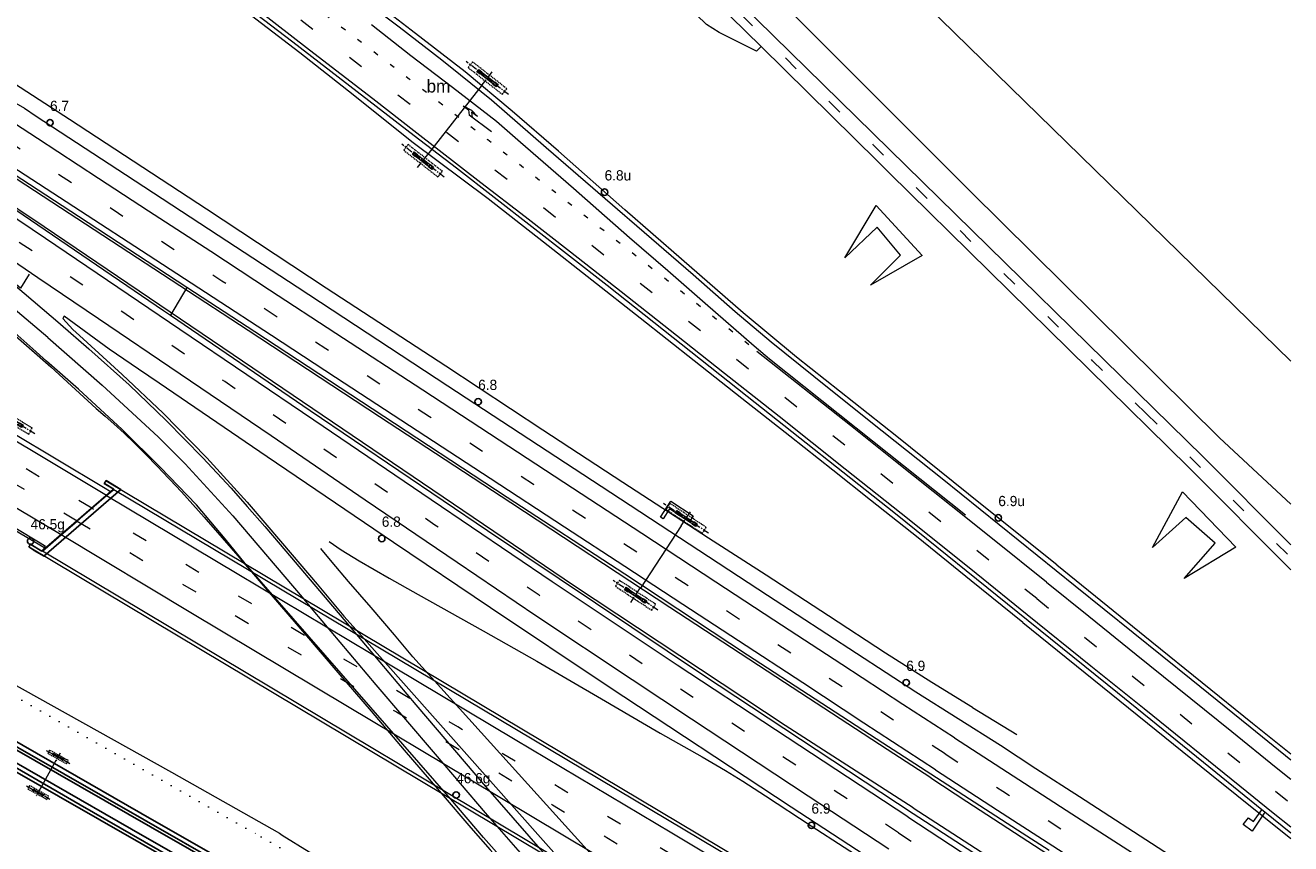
# Model space of a CAD drawing. Header units: metres. Extents: x 83575 to 86200, y 450600 to 453750.
# Tile 88 of 94: x 85953 to 86200, y 452801 to 452961. Entities that reach past the tile are written whole.
import ezdxf
from ezdxf.enums import TextEntityAlignment as Align

# ---------------------------------------------------------------- set-up
doc = ezdxf.new("R2010")
doc.units = ezdxf.units.M
for name, pattern in [('13strp', [4, 1, -3]), ('39strp', [12, 3, -9]), ('bhgrns', [2, 0, -2]), ('CENTER', [2, 1.25, -0.25, 0.25, -0.25]), ('DASHED2', [0.375, 0.25, -0.125])]:
    doc.linetypes.add(name, pattern=pattern)
for name, color, linetype, lineweight in [('bw-bs-portaal', 253, 'Continuous', 18), ('bw-bs-uithouder spoor', 253, 'Continuous', 18), ('gr-bs-geleiderail', 253, 'geleiderail', 18), ('gw-bs-grondwerklijn', 253, 'Continuous', 18), ('kd-bs-bhgrns', 253, 'bhgrns', 18), ('kw-bs-viaduct', 253, 'Continuous', 18), ('mk-bs-13streep 0.45', 253, '13strp', 18), ('mk-bs-39streep 0.15', 253, '39strp', 18), ('mk-bs-pijlre750', 253, 'Continuous', 18), ('mk-bs-streep 0.15', 253, 'Continuous', 18), ('mk-bs-vlakmark', 253, 'Continuous', 18), ('og-bs-bebouwing', 253, 'Continuous', 18), ('og-bs-maaiveld', 253, 'Continuous', 18), ('og-bs-spoor NS', 253, 'Continuous', 25), ('og-bs-terreinafscheiding', 253, 'Continuous', 18), ('vh-bs-randverharding', 253, 'Continuous', 18), ('wb-bs-taludbesch', 253, 'Continuous', 18), ('wm-bs-hectometerbord text', 253, 'Continuous', 18)]:
    doc.layers.add(name, color=color, linetype=linetype, lineweight=lineweight)
doc.styles.add('rtw_iso', font='iso-rtw.shx')
doc.linetypes.add('geleiderail', pattern='A,2,-1,[175,RTW.shx,S=0.5,R=0,X=0,Y=0],-1', length=4)

# ---------------------------------------------------------------- blocks, each defined once
blk = doc.blocks.new('poer SB40-flat-35')
h = blk.add_hatch()
h.set_pattern_fill('ACET-2D-ANSI31', color=252, scale=0.5, angle=150.8804, style=0)
h.set_pattern_definition([(195.8803819, (-85955.1722, -452811.06), (0.434387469, -1.526913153), [])])
h.paths.add_polyline_path([(0.95, -0.53), (-0.95, 0.53), (-1.04, 0.38), (0.87, -0.68)])
at = {"layer": 'bw-bs-uithouder spoor', "linetype": 'CENTER'}
for points in [[(-2.34, 1.2), (2.25, -1.35)], [(0.37, 0.67), (-0.46, -0.82)]]:
    blk.add_lwpolyline(points, dxfattribs=at)
at = {"layer": 'bw-bs-uithouder spoor', "linetype": 'DASHED2'}
blk.add_lwpolyline([(1.98, -0.8), (-1.73, 1.26), (-2.07, 0.65), (1.64, -1.42)], close=True, dxfattribs=at)
at = {"layer": 'bw-bs-uithouder spoor', "linetype": 'CENTER'}
for points in [[(-0.67, 0.44), (-0.81, 0.18), (-1.16, 0.38), (-1.02, 0.64), (-0.67, 0.44)], [(1.08, -0.53), (0.93, -0.79), (0.58, -0.6), (0.73, -0.33), (1.08, -0.53)]]:
    blk.add_lwpolyline(points, close=True, dxfattribs=at)
at = {"layer": 'bw-bs-uithouder spoor', "linetype": 'Continuous'}
blk.add_lwpolyline([(-0.95, 0.53), (-1.04, 0.38), (0.87, -0.68), (0.95, -0.53)], close=True, dxfattribs=at)
blk = doc.blocks.new('poer SB40-flat-36')
h = blk.add_hatch()
h.set_pattern_fill('ACET-2D-ANSI31', color=252, scale=0.5, angle=150.8804, style=0)
h.set_pattern_definition([(195.8803819, (-85959.052, -452818.0249), (0.434387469, -1.526913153), [])])
h.paths.add_polyline_path([(0.95, -0.53), (-0.95, 0.53), (-1.04, 0.38), (0.87, -0.68)])
at = {"layer": 'bw-bs-uithouder spoor', "linetype": 'CENTER'}
for points in [[(-2.34, 1.2), (2.25, -1.35)], [(0.37, 0.67), (-0.46, -0.82)]]:
    blk.add_lwpolyline(points, dxfattribs=at)
at = {"layer": 'bw-bs-uithouder spoor', "linetype": 'DASHED2'}
blk.add_lwpolyline([(1.98, -0.8), (-1.73, 1.26), (-2.07, 0.65), (1.64, -1.42)], close=True, dxfattribs=at)
at = {"layer": 'bw-bs-uithouder spoor', "linetype": 'CENTER'}
for points in [[(-0.67, 0.44), (-0.81, 0.18), (-1.16, 0.38), (-1.02, 0.64), (-0.67, 0.44)], [(1.08, -0.53), (0.93, -0.79), (0.58, -0.6), (0.73, -0.33), (1.08, -0.53)]]:
    blk.add_lwpolyline(points, close=True, dxfattribs=at)
at = {"layer": 'bw-bs-uithouder spoor', "linetype": 'Continuous'}
blk.add_lwpolyline([(-0.95, 0.53), (-1.04, 0.38), (0.87, -0.68), (0.95, -0.53)], close=True, dxfattribs=at)
blk = doc.blocks.new('poer SB40-flat-45')
h = blk.add_hatch()
h.set_pattern_fill('ACET-2D-ANSI31', color=252, angle=329.2742, style=0)
h.set_pattern_definition([(14.274216, (-85949.8796, -452883.6266), (-0.782837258, 3.076977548), [])])
h.paths.add_polyline_path([(-1.88, 1.11), (1.88, -1.11), (2.05, -0.81), (-1.7, 1.42)])
at = {"layer": 'bw-bs-portaal', "linetype": 'CENTER'}
for points in [[(4.6, -2.53), (-4.42, 2.83)], [(-0.78, -1.31), (0.96, 1.61)]]:
    blk.add_lwpolyline(points, dxfattribs=at)
at = {"layer": 'bw-bs-portaal', "linetype": 'DASHED2'}
blk.add_lwpolyline([(-3.92, 1.72), (3.39, -2.62), (4.1, -1.42), (-3.21, 2.92)], close=True, dxfattribs=at)
at = {"layer": 'bw-bs-portaal', "linetype": 'CENTER'}
for points in [[(-2.13, 1.12), (-1.82, 1.63), (-1.13, 1.23), (-1.44, 0.71), (-2.13, 1.12)], [(1.31, -0.92), (1.62, -0.41), (2.31, -0.82), (2, -1.33), (1.31, -0.92)]]:
    blk.add_lwpolyline(points, close=True, dxfattribs=at)
at = {"layer": 'bw-bs-portaal', "linetype": 'Continuous'}
blk.add_lwpolyline([(1.88, -1.11), (2.05, -0.81), (-1.7, 1.42), (-1.88, 1.11)], close=True, dxfattribs=at)
blk = doc.blocks.new('poer SB40-flat-47')
h = blk.add_hatch()
h.set_pattern_fill('ACET-2D-ANSI31', color=252, angle=322.0271, style=0)
h.set_pattern_definition([(7.02710514, (-86030.2483, -452934.311), (-0.388425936, 3.15115063), [])])
h.paths.add_polyline_path([(-1.72, 1.34), (1.72, -1.34), (1.94, -1.07), (-1.5, 1.62)])
at = {"layer": 'bw-bs-portaal', "linetype": 'CENTER'}
for points in [[(4.25, -3.09), (-4.03, 3.37)], [(-0.94, -1.2), (1.15, 1.48)]]:
    blk.add_lwpolyline(points, dxfattribs=at)
at = {"layer": 'bw-bs-portaal', "linetype": 'DASHED2'}
blk.add_lwpolyline([(-3.67, 2.2), (3.03, -3.03), (3.89, -1.93), (-2.81, 3.3)], close=True, dxfattribs=at)
at = {"layer": 'bw-bs-portaal', "linetype": 'CENTER'}
for points in [[(-1.97, 1.38), (-1.6, 1.85), (-0.97, 1.36), (-1.34, 0.89), (-1.97, 1.38)], [(1.18, -1.08), (1.55, -0.61), (2.18, -1.1), (1.82, -1.58), (1.18, -1.08)]]:
    blk.add_lwpolyline(points, close=True, dxfattribs=at)
at = {"layer": 'bw-bs-portaal', "linetype": 'Continuous'}
blk.add_lwpolyline([(1.72, -1.34), (1.94, -1.07), (-1.5, 1.62), (-1.72, 1.34)], close=True, dxfattribs=at)
blk = doc.blocks.new('poer SB40-flat-48')
h = blk.add_hatch()
h.set_pattern_fill('ACET-2D-ANSI31', color=252, angle=322.0271, style=0)
h.set_pattern_definition([(7.02710514, (-86042.8483, -452950.454), (-0.388425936, 3.15115063), [])])
h.paths.add_polyline_path([(-1.72, 1.34), (1.72, -1.34), (1.94, -1.07), (-1.5, 1.62)])
at = {"layer": 'bw-bs-portaal', "linetype": 'CENTER'}
for points in [[(4.25, -3.09), (-4.03, 3.37)], [(-0.94, -1.2), (1.15, 1.48)]]:
    blk.add_lwpolyline(points, dxfattribs=at)
at = {"layer": 'bw-bs-portaal', "linetype": 'DASHED2'}
blk.add_lwpolyline([(-3.67, 2.2), (3.03, -3.03), (3.89, -1.93), (-2.81, 3.3)], close=True, dxfattribs=at)
at = {"layer": 'bw-bs-portaal', "linetype": 'CENTER'}
for points in [[(-1.97, 1.38), (-1.6, 1.85), (-0.97, 1.36), (-1.34, 0.89), (-1.97, 1.38)], [(1.18, -1.08), (1.55, -0.61), (2.18, -1.1), (1.82, -1.58), (1.18, -1.08)]]:
    blk.add_lwpolyline(points, close=True, dxfattribs=at)
at = {"layer": 'bw-bs-portaal', "linetype": 'Continuous'}
blk.add_lwpolyline([(1.72, -1.34), (1.94, -1.07), (-1.5, 1.62), (-1.72, 1.34)], close=True, dxfattribs=at)
blk = doc.blocks.new('poer SB40-flat-59')
h = blk.add_hatch()
h.set_pattern_fill('ACET-2D-ANSI31', color=252, angle=326.666, style=0)
h.set_pattern_definition([(11.6660163, (-86071.8178, -452849.3778), (-0.642005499, 3.109413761), [])])
h.paths.add_polyline_path([(-1.82, 1.2), (1.82, -1.2), (2.02, -0.91), (-1.63, 1.49)])
at = {"layer": 'bw-bs-portaal', "linetype": 'CENTER'}
for points in [[(4.48, -2.74), (-4.29, 3.03)], [(-0.84, -1.27), (1.03, 1.57)]]:
    blk.add_lwpolyline(points, dxfattribs=at)
at = {"layer": 'bw-bs-portaal', "linetype": 'DASHED2'}
blk.add_lwpolyline([(-3.84, 1.9), (3.26, -2.77), (4.03, -1.6), (-3.07, 3.07)], close=True, dxfattribs=at)
at = {"layer": 'bw-bs-portaal', "linetype": 'CENTER'}
for points in [[(-2.07, 1.21), (-1.74, 1.72), (-1.08, 1.28), (-1.41, 0.77), (-2.07, 1.21)], [(1.27, -0.98), (1.6, -0.48), (2.27, -0.92), (1.94, -1.42), (1.27, -0.98)]]:
    blk.add_lwpolyline(points, close=True, dxfattribs=at)
at = {"layer": 'bw-bs-portaal', "linetype": 'Continuous'}
blk.add_lwpolyline([(1.82, -1.2), (2.02, -0.91), (-1.63, 1.49), (-1.82, 1.2)], close=True, dxfattribs=at)
blk = doc.blocks.new('poer SB40-flat-60')
h = blk.add_hatch()
h.set_pattern_fill('ACET-2D-ANSI31', color=252, angle=326.666, style=0)
h.set_pattern_definition([(11.6660163, (-86081.7008, -452864.4038), (-0.642005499, 3.109413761), [])])
h.paths.add_polyline_path([(-1.82, 1.2), (1.82, -1.2), (2.02, -0.91), (-1.63, 1.49)])
at = {"layer": 'bw-bs-portaal', "linetype": 'CENTER'}
for points in [[(4.48, -2.74), (-4.29, 3.03)], [(-0.84, -1.27), (1.03, 1.57)]]:
    blk.add_lwpolyline(points, dxfattribs=at)
at = {"layer": 'bw-bs-portaal', "linetype": 'DASHED2'}
blk.add_lwpolyline([(-3.84, 1.9), (3.26, -2.77), (4.03, -1.6), (-3.07, 3.07)], close=True, dxfattribs=at)
at = {"layer": 'bw-bs-portaal', "linetype": 'CENTER'}
for points in [[(-2.07, 1.21), (-1.74, 1.72), (-1.08, 1.28), (-1.41, 0.77), (-2.07, 1.21)], [(1.27, -0.98), (1.6, -0.48), (2.27, -0.92), (1.94, -1.42), (1.27, -0.98)]]:
    blk.add_lwpolyline(points, close=True, dxfattribs=at)
at = {"layer": 'bw-bs-portaal', "linetype": 'Continuous'}
blk.add_lwpolyline([(1.82, -1.2), (2.02, -0.91), (-1.63, 1.49), (-1.82, 1.2)], close=True, dxfattribs=at)
blk = doc.blocks.new('pijlr-flat-82')
at = {"layer": 'mk-bs-pijlre750'}
for p, q in [((-5.57, 5.07), (-4.53, 4.3)), ((-5.57, 5.07), (-3.95, 4.24)), ((-4.53, 4.3), (-4.38, 3.25)), ((0, 0), (-4.38, 3.25)), ((-3.95, 4.24), (-2.76, 2.99)), ((-3.93, 3.85), (-3.77, 2.8)), ((-2.76, 2.99), (-3.93, 3.85))]:
    blk.add_line(p, q, dxfattribs=at)
blk = doc.blocks.new('dtbattr-l-flat-19')
at = {"layer": 'mk-bs-13streep 0.45', "style": 'rtw_iso'}
blk.add_attdef('TAG', (0, 0), '', height=2.5, dxfattribs=at)
blk = doc.blocks.new('HMP1-flat-168')
at = {"color": 253}
blk.add_circle((0, 0), 0.625, dxfattribs=at)
blk = doc.blocks.new('HMP1-flat-169')
at = {"color": 253}
blk.add_circle((0, 0), 0.625, dxfattribs=at)
blk = doc.blocks.new('HMP1-flat-170')
at = {"color": 253}
blk.add_circle((0, 0), 0.625, dxfattribs=at)
blk = doc.blocks.new('HMP1-flat-171')
at = {"color": 253}
blk.add_circle((0, 0), 0.625, dxfattribs=at)
blk = doc.blocks.new('HMP1-flat-172')
at = {"color": 253}
blk.add_circle((0, 0), 0.625, dxfattribs=at)
blk = doc.blocks.new('HMP1-flat-173')
at = {"color": 253}
blk.add_circle((0, 0), 0.625, dxfattribs=at)
blk = doc.blocks.new('HMP1-flat-175')
at = {"color": 253}
blk.add_circle((0, 0), 0.625, dxfattribs=at)
blk = doc.blocks.new('HMP1-flat-177')
at = {"color": 253}
blk.add_circle((0, 0), 0.625, dxfattribs=at)
blk = doc.blocks.new('HMP1-flat-178')
at = {"color": 253}
blk.add_circle((0, 0), 0.625, dxfattribs=at)

msp = doc.modelspace()

# ---------------------------------------------------------------- linework, layer by layer
at = {"layer": 'bw-bs-portaal', "flags": 128}
for points in [[(86041.91, 452949.25), (86031.4, 452935.79)], [(86080.86, 452863.13), (86072.85, 452850.94)]]:
    msp.add_lwpolyline(points, dxfattribs=at)
at = {"layer": 'bw-bs-uithouder spoor'}
msp.add_lwpolyline([(85958.6, 452817.21), (85955.54, 452811.73)], dxfattribs=at)
at = {"layer": 'gr-bs-geleiderail', "flags": 128}
for points in [[(86154.25, 452855.48), (86139.7, 452867.16), (86123.01, 452880.53), (86103.4, 452896.05), (86092.95, 452904.7), (86080.9, 452915.19), (86069.84, 452924.85), (86056.82, 452936.29), (86047.8, 452944.13), (86038.57, 452951.83), (86028.05, 452959.98), (86019.57, 452966.51), (86006.91, 452976.23), (85992.07, 452987.53), (85980.45, 452996.41), (85965.69, 453007.78), (85951.06, 453019.34), (85938.55, 453029.2), (85925.96, 453039.21), (85911.54, 453050.9), (85905.35, 453056.06), (85901.35, 453059.54), (85897.38, 453063.09), (85893.53, 453066.81), (85890.74, 453069.59), (85887.92, 453072.41), (85885.31, 453075.26)], [(86147.6, 452844.23), (86137.55, 452852.37), (86127.15, 452860.73), (86117.82, 452868.14), (86110.5, 452873.98), (86102.08, 452880.6), (86092.67, 452887.97), (86083.36, 452895.37), (86072.82, 452903.69), (86063.38, 452911.11), (86053.94, 452918.54), (86043.13, 452926.99), (86028.19, 452938.14), (86016.73, 452947.31), (86006.29, 452955.52), (85994.62, 452964.47), (85979.78, 452975.83), (85967.04, 452985.49), (85954.25, 452995.39), (85944.78, 453002.55), (85937.26, 453008.16), (85927.62, 453015.25), (85919.07, 453021.49), (85911.37, 453026.88), (85903.8, 453032.29), (85896.43, 453037.97), (85885.7, 453045.91), (85880.31, 453049.81), (85875.93, 453052.91), (85873.08, 453054.86)], [(86137.77, 452827.61), (86129.87, 452832.47), (86120.81, 452838.22), (86109.62, 452845.5), (86097.45, 452853.47), (86086.18, 452860.72), (86069.41, 452871.58), (86053.79, 452881.8), (86034.82, 452894.29), (86011.42, 452909.57), (85988.06, 452924.96), (85961.26, 452942.48), (85945.62, 452952.57), (85933.12, 452960.7), (85913.15, 452973.5), (85891.88, 452987.36), (85873.74, 452999.21), (85857.65, 453009.63), (85849.21, 453015.06)], [(86129.62, 452813.83), (86121.09, 452819.4), (86101.02, 452832.48), (86078.62, 452847.12), (86047.5, 452867.59), (86021.87, 452884.41), (85996.19, 452901.28), (85969.45, 452918.75), (85939.26, 452938.39), (85913.72, 452955.12), (85892.51, 452969), (85865.59, 452986.57), (85841.52, 453002.23)], [(86126.18, 452808), (86101.19, 452824.1), (86060, 452851.33), (86024.42, 452875.38), (85991.22, 452897.91), (85956.26, 452921.54), (85946.15, 452928.33), (85922.61, 452944.13), (85889.55, 452965.96), (85864.85, 452982.29), (85839.49, 452998.84)], [(85956.53, 452858.64), (85927.4, 452875.81), (85905.75, 452888.86), (85884.98, 452900.95), (85872.26, 452908.16), (85850.92, 452919.18), (85835.51, 452926.95), (85829.42, 452929.61), (85824.66, 452931.78), (85817.2, 452934.86), (85812.26, 452936.83), (85808.65, 452938.27), (85804.85, 452939.6), (85804.11, 452939.83)], [(85926.55, 452919.34), (85932.95, 452914.54), (85939.26, 452909.57), (85945.52, 452904.55), (85948.59, 452902.04), (85957.59, 452894.17), (85966.48, 452886.04), (85968.2, 452884.55), (85969.9, 452883.04), (85971.9, 452881.19), (85973.87, 452879.31), (85976.16, 452877.04), (85978.4, 452874.74), (85980.62, 452872.41), (85980.86, 452872.15), (85983.13, 452869.71), (85985.37, 452867.25), (85987.6, 452864.76), (85987.99, 452864.32), (85991.08, 452860.77), (85994.15, 452857.21), (85995.24, 452855.94), (86000.68, 452849.64), (86007.19, 452842.05), (86013.7, 452834.45), (86020.2, 452826.85), (86026.7, 452819.26), (86033.22, 452811.68), (86033.92, 452810.86), (86039.74, 452804.09), (86043.48, 452799.8), (86046.35, 452796.59), (86049.71, 452792.88), (86053.08, 452789.19), (86053.91, 452788.28), (86059.84, 452781.82)], [(86075.17, 452785.69), (86028.34, 452837.49), (86024.77, 452841.83), (86020.24, 452847.11), (86015.8, 452852.25), (86012.63, 452856), (86010.36, 452858.7)], [(86012.02, 452860.02), (86014.37, 452858.43), (86017.88, 452856.29), (86023.76, 452852.88), (86029.43, 452849.65), (86042.15, 452842.55), (86052.61, 452836.64), (86065.27, 452829.32), (86076.72, 452822.6), (86084.94, 452817.97), (86089.49, 452815.31), (86092.91, 452813.22), (86097.35, 452810.32), (86106.28, 452804.48), (86119.18, 452796.16)], [(86154.25, 452855.48), (86172.82, 452840.46), (86192.53, 452824.55), (86200, 452818.53)], [(86147.6, 452844.23), (86166.62, 452828.91), (86184.17, 452814.68), (86200, 452802)], [(86137.77, 452827.61), (86146.45, 452822.3)], [(86129.62, 452813.83), (86136.67, 452809.25), (86151.24, 452799.81), (86165.5, 452790.51), (86176.7, 452783.41), (86200, 452768.69)], [(86126.18, 452808), (86147.27, 452794.38), (86167.36, 452781.35), (86188.64, 452767.56), (86200, 452760.15)]]:
    msp.add_lwpolyline(points, dxfattribs=at)
at = {"layer": 'gw-bs-grondwerklijn'}
for points in [[(86200, 452867.36), (86186.11, 452880.27), (86137.42, 452928.4), (86100.69, 452965.13), (86094.8, 452969.82), (86092, 452972.04), (86090.86, 452973.15)], [(85944.15, 452833.4), (85944.27, 452834.32), (85945.13, 452834.45), (85946.35, 452834.38), (85981.17, 452814.93), (86002.28, 452803.06), (86002.83, 452802.67), (86008.1, 452799.41), (86021.87, 452791.48), (86021.9, 452791.48), (86026.66, 452788.42), (86055.59, 452771.61), (86058.71, 452770.43), (86061.3, 452769.98), (86063.9, 452769.19), (86064.18, 452768.64), (86064.36, 452766.86), (86058.34, 452768.23)]]:
    msp.add_lwpolyline(points, dxfattribs=at)
at = {"layer": 'kd-bs-bhgrns'}
msp.add_lwpolyline([(85944.15, 452833.4), (85944.83, 452832.71), (85946.47, 452832.13), (85998.71, 452802.35), (86058.34, 452768.23)], dxfattribs=at)
at = {"layer": 'kw-bs-viaduct', "flags": 128}
msp.add_lwpolyline([(85953.66, 452859.5), (85955.85, 452858.19), (85969.8, 452870.28), (85968.04, 452871.33), (85968.4, 452871.93), (85971.31, 452870.2), (85956.24, 452857.14), (85954.29, 452858.31), (85953.3, 452858.9)], close=True, dxfattribs=at)
msp.add_lwpolyline([(85953.67, 452859.43), (85955.86, 452858.13), (85969.89, 452870.29), (85968.11, 452871.35), (85968.41, 452871.87), (86107.68, 452788.87), (86107.37, 452788.35), (86104.4, 452790.12), (86090.18, 452777.97), (86092.35, 452776.68), (86092.04, 452776.16), (85953.37, 452858.92)], dxfattribs=at)
at = {"layer": 'mk-bs-13streep 0.45', "flags": 128}
msp.add_lwpolyline([(86094.05, 452898.49), (86074.34, 452914), (86055.51, 452928.76), (86043.01, 452938.51), (86027.65, 452950.41), (85999.21, 452972.21), (85967.58, 452996.42)], dxfattribs=at)
at = {"layer": 'mk-bs-39streep 0.15', "flags": 128}
for points in [[(86171.73, 452885.05), (86161.27, 452895.37), (86150.53, 452905.93), (86137.65, 452918.53), (86126.98, 452929), (86118.36, 452937.57), (86109.83, 452945.96), (86099.27, 452956.45), (86090.65, 452964.86), (86084.17, 452971.18), (86077.73, 452977.47), (86069.06, 452985.78), (86060.41, 452994.09), (86049.65, 453004.35), (86043.04, 453010.57), (86036.51, 453016.75), (86029.93, 453022.92), (86023.4, 453029.1), (86019.02, 453033.33), (86012.6, 453039.5), (86006.03, 453045.87), (85997.47, 453054.16), (85988.89, 453062.61), (85980.41, 453071), (85971.97, 453079.45), (85965.74, 453085.9), (85957.38, 453094.63), (85951.22, 453101.15), (85945.08, 453107.7), (85939.03, 453114.28), (85932.84, 453120.91), (85926.74, 453127.47), (85920.62, 453134.15)], [(86150.34, 452848.87), (86136.49, 452860), (86117.7, 452874.99), (86089.55, 452897.27), (86079.99, 452904.83), (86063.33, 452917.9), (86044.39, 452932.62), (86032.58, 452941.8), (85994.56, 452971.09), (85975.47, 452985.72), (85956.26, 453000.16), (85937.36, 453014.39), (85926.64, 453022.38), (85916.33, 453030.04), (85903.71, 453039.37), (85894.4, 453046.19), (85883.84, 453053.79), (85875.82, 453059.43)], [(86132.42, 452818.56), (86115.48, 452829.58), (86102.8, 452837.87), (86084.85, 452849.66), (86072.35, 452857.79), (86051.93, 452871.17), (86031.62, 452884.4), (86011.33, 452897.71), (85991.04, 452910.93), (85970.85, 452924.11), (85940.39, 452943.99), (85919.99, 452957.29), (85899.47, 452970.73), (85879.27, 452983.97), (85851.3, 453002.19), (85844.25, 453006.78)], [(86123.3, 452803.13), (86093.79, 452822.53), (86073.25, 452836.11), (86053.06, 452849.54), (86032.68, 452863.25), (86013.65, 452876.24), (85991.64, 452891.28), (85971.66, 452904.82), (85954.1, 452916.7), (85934.13, 452930.11), (85911.66, 452945.11), (85891.41, 452958.47), (85863.7, 452976.73), (85841.3, 452991.4), (85836.78, 452994.32)], [(85962.73, 452864.02), (85935.84, 452880.07), (85912.76, 452893.78), (85890.56, 452906.79), (85871.23, 452917.46), (85858.19, 452924.47), (85847.6, 452929.94), (85836.87, 452935.08), (85826.13, 452939.83), (85817.57, 452943.26), (85814.78, 452944.28), (85808.09, 452946.48)], [(85965.62, 452866.52), (85927.35, 452889.39), (85893.89, 452909.26)], [(86171.73, 452885.05), (86178.35, 452878.53), (86186.85, 452870.01), (86193.24, 452863.62), (86199.58, 452857.33), (86200, 452856.91)], [(86099.92, 452786.36), (86070.04, 452804.16), (86037.14, 452823.79), (86009.13, 452840.49), (85965.62, 452866.52)], [(85962.73, 452864.02), (85986.89, 452849.6), (86025.16, 452826.72), (86055.65, 452808.57), (86096.88, 452783.76)], [(86150.34, 452848.87), (86157.55, 452843.08), (86174.12, 452829.69), (86195.12, 452812.78), (86200, 452808.86)], [(86132.42, 452818.56), (86143.71, 452811.22), (86164.03, 452798.11), (86186.82, 452783.49), (86200, 452775.1)], [(86123.3, 452803.13), (86151.65, 452784.59), (86171.76, 452771.57), (86192.14, 452758.52), (86200, 452753.49)]]:
    msp.add_lwpolyline(points, dxfattribs=at)
at = {"layer": 'mk-bs-streep 0.15', "flags": 128}
for points in [[(86134.25, 452821.65), (86124.16, 452828.2), (86112.25, 452835.97), (86098.93, 452844.69), (86087.64, 452852.09), (86073.17, 452861.57), (86059.6, 452870.47), (86047.15, 452878.59), (86030.31, 452889.59), (86013.31, 452900.71), (86000.36, 452909.16), (85988.88, 452916.68), (85976.69, 452924.61), (85966.91, 452930.99), (85955.02, 452938.76), (85941.46, 452947.59), (85929.19, 452955.59), (85914.06, 452965.49), (85896.8, 452976.82), (85874.62, 452991.29), (85854.38, 453004.49), (85846.09, 453009.85)], [(86130.57, 452815.43), (86116.52, 452824.56), (86104.6, 452832.39), (86092.01, 452840.61), (86081.18, 452847.72), (86069.79, 452855.17), (86058.04, 452862.83), (86043.52, 452872.37), (86027.72, 452882.67), (86013.23, 452892.11), (86000.73, 452900.27), (85989.36, 452907.69), (85976.63, 452915.99), (85963.39, 452924.62), (85948.49, 452934.31), (85931.15, 452945.66), (85922.17, 452951.56), (85910.48, 452959.2), (85898.35, 452967.11), (85886.25, 452975.03), (85874.33, 452982.86), (85860.81, 452991.7), (85848.67, 452999.58), (85842.38, 453003.67)], [(86125.14, 452806.24), (86099.25, 452823.22), (86080.04, 452835.9), (86055.62, 452852.16), (86031.95, 452868.19), (86009.02, 452883.76), (85982.84, 452901.49), (85956.57, 452919.28), (85924.24, 452941.02), (85891.51, 452962.68), (85867.22, 452978.73), (85838.59, 452997.33)], [(85957.02, 452899.89), (85945.9, 452909.19), (85939.85, 452914.13), (85933.81, 452918.82), (85925.87, 452924.73), (85892.31, 452948.13), (85859.2, 452970.38), (85832.83, 452987.73)], [(86148.48, 452845.72), (86138.48, 452853.79), (86125.38, 452864.26), (86112.89, 452874.2), (86099.97, 452884.44), (86089.32, 452892.88), (86079.94, 452900.28), (86069.07, 452908.84), (86059.17, 452916.59), (86050.3, 452923.48), (86041.69, 452930.14), (86029.15, 452939.84), (86020.55, 452946.53), (86008.19, 452956.07), (85997.99, 452963.9)], [(85968.51, 452869.02), (85957.37, 452875.67), (85939.13, 452886.55), (85925.22, 452894.85), (85912.3, 452902.53), (85895.25, 452912.69), (85884.58, 452919.03), (85870.6, 452927.35), (85856.55, 452935.7), (85841.64, 452944.58), (85827.22, 452953.26), (85816.21, 452960.01)], [(86136.39, 452865.21), (86118.25, 452879.64), (86098.07, 452895.67), (86095.11, 452898.18), (86085.54, 452906.53), (86078.23, 452912.9), (86070.75, 452919.4), (86064.76, 452924.65), (86059.76, 452929.04), (86053.84, 452934.16), (86049.41, 452937.99), (86044.7, 452942.09), (86036.13, 452948.73), (86028.01, 452954.94), (86020.26, 452960.97)], [(85895.86, 452950.8), (85901.57, 452946.86), (85907.26, 452942.9), (85912.66, 452939.04), (85917.43, 452935.6), (85922.3, 452932.07), (85928.38, 452927.57), (85933.37, 452923.82), (85940.06, 452918.64), (85945.26, 452914.46), (85952.41, 452908.56), (85959.44, 452902.58)], [(85896.06, 452951.07), (85905.35, 452944.88), (85914.25, 452939.01), (85923.68, 452932.72), (85933.88, 452925.95), (85946.51, 452917.4), (85955.05, 452911.65), (85966.93, 452903.63), (85982.85, 452892.83), (86000.66, 452880.72), (86019.03, 452868.19), (86037.04, 452855.98), (86052.43, 452845.58), (86071.22, 452833.09), (86082.88, 452825.4), (86105.67, 452810.36), (86121.43, 452799.97)], [(85959.61, 452861.31), (85929.44, 452879.28), (85897.76, 452898.12), (85877.56, 452909.77), (85867.07, 452915.49), (85862.01, 452918.19), (85852.3, 452923.23), (85842.44, 452928.09), (85834.88, 452931.66), (85829.97, 452933.95), (85825.2, 452936.05), (85820.51, 452937.94), (85815.68, 452939.89), (85810.47, 452941.6), (85806.01, 452943)], [(85959.44, 452902.58), (85959.5, 452902.52), (85965, 452897.7), (85972.88, 452890.67), (85980.16, 452883.69), (85987.31, 452876.39), (85992.83, 452870.45), (85995.99, 452866.89), (85999.41, 452862.97), (86002.43, 452859.46), (86014.85, 452844.8), (86028.93, 452828.15), (86042.57, 452812.19), (86056.37, 452796.36), (86058.94, 452793.58), (86061.74, 452790.56), (86067.38, 452784.94), (86075.24, 452777.7), (86082.41, 452771.32), (86090.5, 452764.36), (86097.22, 452758.95)], [(85957.02, 452899.89), (85967.63, 452890.6), (85978.57, 452880.48), (85983.87, 452875.22), (85993.16, 452865.02), (86006.71, 452849.14), (86008.82, 452846.64), (86021.14, 452832.05), (86032.73, 452818.5), (86042.53, 452807.04), (86051.21, 452797.1), (86062.94, 452784.55), (86065.29, 452782.32), (86072.31, 452775.77), (86080.26, 452768.66), (86088.4, 452761.77), (86095.54, 452756.05)], [(86152.25, 452852.1), (86142.05, 452860.27), (86133.65, 452866.98), (86122.76, 452875.68), (86113.92, 452882.69), (86095.63, 452897.17)], [(85968.51, 452869.02), (85994.03, 452853.77), (86024.56, 452835.55), (86048.39, 452821.34), (86078.98, 452803.08), (86102.82, 452788.84)], [(86093.84, 452781.16), (86070.03, 452795.32), (86039.38, 452813.62), (86015.6, 452827.82), (85984.99, 452846.1), (85959.61, 452861.31)], [(86152.25, 452852.1), (86160.53, 452845.42), (86169.78, 452837.96), (86188.5, 452822.88), (86197.18, 452815.88), (86200, 452813.61)], [(86200, 452804.21), (86196.59, 452806.96), (86190.05, 452812.24), (86171.35, 452827.32), (86160.95, 452835.68), (86148.48, 452845.72)], [(86134.25, 452821.65), (86157.19, 452806.83), (86185.66, 452788.53), (86200, 452779.4)], [(86130.57, 452815.43), (86142.71, 452807.55), (86163.37, 452794.19), (86181.89, 452782.33), (86200, 452770.82)], [(86125.14, 452806.24), (86143.93, 452793.94), (86166.05, 452779.59), (86186.41, 452766.44), (86200, 452757.77)]]:
    msp.add_lwpolyline(points, dxfattribs=at)
at = {"layer": 'mk-bs-vlakmark', "flags": 128}
msp.add_lwpolyline([(85953.38, 452912.3), (85951.67, 452909.55), (85942.63, 452917), (85933.57, 452924.06), (85926.98, 452929), (85920.33, 452933.89), (85916.79, 452936.48), (85914.3, 452938.27), (85914.4, 452938.46), (85925.11, 452931.37), (85935.43, 452924.49), (85945.74, 452917.49)], dxfattribs=at)
at = {"layer": 'og-bs-bebouwing'}
for points in [[(86118.96, 452925.68), (86127.92, 452915.93), (86117.86, 452910.1), (86123.7, 452915.97), (86119.13, 452921.43), (86112.83, 452915.46), (86118.96, 452925.68)], [(86178.82, 452869.73), (86189.28, 452858.96), (86179.18, 452852.81), (86185.23, 452859.68), (86179.53, 452864.75), (86172.99, 452858.89), (86178.82, 452869.73)]]:
    msp.add_lwpolyline(points, dxfattribs=at)
at = {"layer": 'og-bs-maaiveld', "flags": 128}
msp.add_lwpolyline([(85954.29, 452858.31), (85956.24, 452857.14), (85971.31, 452870.2), (85968.4, 452871.93)], dxfattribs=at)
at = {"layer": 'og-bs-spoor NS', "flags": 128}
for points in [[(86086.76, 452741.39), (86059.62, 452757), (86014.27, 452782.97), (85977.08, 452804.25), (85936.2, 452827.65), (85900.25, 452848.27), (85866.23, 452867.69), (85828.98, 452889.04), (85787.79, 452912.62)], [(86087.55, 452742.65), (86060.34, 452758.22), (86014.98, 452784.19), (85977.79, 452805.47), (85936.92, 452828.87), (85900.97, 452849.48), (85867.04, 452868.99), (85829.77, 452890.3), (85788.56, 452913.91)], [(86085.67, 452739.5), (86058.54, 452755.11), (86013.19, 452781.08), (85976, 452802.35), (85935.12, 452825.75), (85899.18, 452846.37), (85865.16, 452865.79), (85827.9, 452887.15), (85786.67, 452910.75)], [(86084.9, 452738.17), (86057.77, 452753.78), (86012.42, 452779.75), (85975.24, 452801.02), (85934.36, 452824.42), (85898.41, 452845.04), (85864.39, 452864.46), (85827.14, 452885.82), (85785.88, 452909.43)]]:
    msp.add_lwpolyline(points, dxfattribs=at)
at = {"layer": 'og-bs-spoor NS'}
for points in [[(86160.64, 452700), (86142.94, 452710.23), (86117, 452724.96), (86094.09, 452738.07), (86071.83, 452750.74), (86047.32, 452764.75), (85991.56, 452796.67), (85960.14, 452814.63), (85932.65, 452830.34), (85906.93, 452845.04), (85882.62, 452859.06), (85861.02, 452871.29), (85839.79, 452883.57), (85818.67, 452895.52)], [(85817.06, 452892.26), (85832.94, 452883.33), (85847.32, 452875.06), (85866.17, 452864.32), (85885.17, 452853.38), (85903.37, 452843.04), (85923.87, 452831.24), (85944.85, 452819.28), (85963.35, 452808.58), (85983.75, 452796.87), (86004.13, 452785.17), (86023.3, 452774.3), (86046.92, 452760.59), (86073.36, 452745.6), (86096.29, 452732.54), (86116.39, 452720.94), (86137.29, 452708.97), (86153.02, 452700)]]:
    msp.add_lwpolyline(points, dxfattribs=at)
at = {"layer": 'og-bs-terreinafscheiding', "flags": 128}
msp.add_lwpolyline([(85955.85, 452858.19), (85969.8, 452870.28)], dxfattribs=at)
at = {"layer": 'vh-bs-randverharding'}
for p, q in [((86119.25, 452934.29), (86096.45, 452956.74)), ((85984.2, 452909.67), (85980.99, 452904.26)), ((86192.05, 452823.79), (86200, 452817.37)), ((86194.37, 452807.61), (86185.35, 452814.9)), ((86194.96, 452807.13), (86194.37, 452807.61)), ((86200, 452803.06), (86194.96, 452807.13))]:
    msp.add_line(p, q, dxfattribs=at)
for points in [[(86028.66, 452939.3), (86004.93, 452957.59), (85975.93, 452979.76), (85949.49, 452999.98), (85925.12, 453018.06), (85911.21, 453028.42), (85906.43, 453031.97), (85901.57, 453035.52), (85895.03, 453040.37), (85890.03, 453043.97), (85884.68, 453047.83), (85881.67, 453050)], [(85911.15, 453050), (85912.61, 453048.78), (85918.8, 453043.76), (85928.34, 453036.18), (85934.07, 453031.42), (85949.21, 453019.38), (85968.18, 453004.61), (85983.51, 452992.84), (85987.3, 452989.93), (86008.89, 452973.34), (86025.68, 452960.64), (86034.07, 452954.18), (86037.67, 452951.25)], [(85984.2, 452909.67), (85962.98, 452923.57), (85948.74, 452932.86), (85932.46, 452943.48), (85920.55, 452951.24), (85893.44, 452969.05), (85892.23, 452969.86), (85873.25, 452982.04), (85846.83, 452999.11), (85821.62, 453015.53), (85817.08, 453018.46)], [(85954.09, 452897.68), (85948.8, 452902.38), (85940.9, 452908.86), (85933.08, 452915.25), (85924.05, 452921.94), (85914.66, 452928.54), (85904.12, 452935.8), (85890.92, 452944.83), (85880.2, 452952.19), (85852.03, 452970.86), (85830.09, 452985.35), (85805.94, 453000.99)], [(86096.45, 452956.74), (86095.59, 452955.88), (86088.29, 452959.49), (86085.79, 452961.09), (86072.36, 452974.1), (86070.38, 452976.45), (86067.14, 452983.53), (86068.07, 452984.45)], [(86096.45, 452956.74), (86075.52, 452977.35), (86068.07, 452984.45)], [(85898.61, 452979.46), (85926, 452961.38), (85950, 452945.63), (85950.29, 452945.98), (85952.43, 452944.73), (85954.72, 452943.17), (85972.17, 452931.78), (85990.28, 452919.93)], [(86089.37, 452971.88), (86089.16, 452971.59), (86089.28, 452970.75), (86089.6, 452970.16), (86090.17, 452969.5), (86089.18, 452968.45), (86121.54, 452936.67)], [(85889.36, 452965.67), (85940.46, 452931.8), (85979.62, 452905.19), (85980.99, 452904.26)], [(86037.67, 452951.25), (86043.72, 452946.32), (86054.42, 452937.06), (86069.82, 452923.71), (86070.7, 452922.96), (86083.21, 452912.18), (86091.4, 452904.96), (86098.43, 452899.03), (86106.75, 452892.32), (86117.93, 452883.41), (86131.86, 452872.36)], [(86185.35, 452814.9), (86166.12, 452830.45), (86146.68, 452846.18), (86122.76, 452865.42), (86093.72, 452888.38), (86066.36, 452910.07), (86036.89, 452932.96), (86028.66, 452939.3)], [(86121.54, 452936.67), (86182.89, 452876.56), (86200, 452859.37)], [(86200, 452854.48), (86180.05, 452874.54), (86121.56, 452932.02), (86119.25, 452934.29)], [(85990.28, 452919.93), (86005.78, 452909.79), (86035.22, 452890.47), (86065.18, 452870.84)], [(86152.75, 452799.68), (86146.62, 452803.61), (86120.25, 452820.62), (86093.8, 452837.81), (86069.79, 452853.65), (86046.81, 452868.63), (86020.39, 452885.96), (85997.48, 452900.98), (85984.2, 452909.67)], [(85974.73, 452893.71), (85969.01, 452897.62), (85960.21, 452904.06), (85959.94, 452903.6)], [(85959.94, 452903.6), (85961.9, 452901.44), (85963.18, 452900.26), (85971.54, 452892.7), (85979.54, 452885.11), (85988.1, 452876.39), (85996, 452867.71), (86002.87, 452859.64), (86009.65, 452851.72), (86014.91, 452845.46), (86017.3, 452842.77)], [(85980.99, 452904.26), (86008.31, 452885.65), (86042.96, 452862.2)], [(86094.11, 452752.81), (86093.9, 452752.97), (86085.38, 452759.94), (86075.11, 452768.52), (86065.08, 452777.65), (86058.04, 452784.69), (86049.86, 452793.52), (86042.17, 452802.18), (86035.81, 452809.68), (85995.61, 452855.72), (85991.67, 452860.55), (85986.08, 452867.17), (85978.98, 452874.58), (85971.55, 452881.93), (85963.03, 452889.79), (85956.76, 452895.3), (85954.09, 452897.68)], [(86142.7, 452781.85), (86132.78, 452788.25), (86102.36, 452808.13), (86066.55, 452831.73), (86043.54, 452847.09), (86024.56, 452859.87), (85999.87, 452876.6), (85978.75, 452890.96), (85974.73, 452893.71)], [(85950.06, 452881.32), (85967.92, 452870.66), (85969.39, 452869.75), (85956.11, 452858.35), (85956.55, 452859.06), (85955.52, 452859.68), (85945.31, 452865.81)], [(86065.18, 452870.84), (86097.68, 452849.55), (86126.69, 452830.68), (86143.24, 452820.24), (86150.16, 452815.68), (86158.68, 452810.2)], [(86131.86, 452872.36), (86157.88, 452851.4), (86180.52, 452833.11), (86192.05, 452823.79)], [(86078.83, 452867.93), (86083.2, 452865.06), (86082.43, 452863.88), (86078.58, 452866.4), (86077.31, 452864.46), (86076.79, 452864.8), (86078.83, 452867.93)], [(86042.96, 452862.2), (86085.23, 452833.93), (86126.17, 452806.9), (86148.63, 452792.36)], [(86017.3, 452842.77), (86059, 452795.83), (86060.91, 452793.65), (86070.55, 452783.66), (86081.82, 452773.6), (86090.85, 452766.02), (86098.38, 452759.97), (86099.26, 452759.29)], [(86158.68, 452810.2), (86175.22, 452799.55), (86195.06, 452786.99), (86198.82, 452784.5)], [(86194.96, 452807.13), (86192.49, 452803.41), (86190.72, 452804.76), (86191.76, 452806.01), (86192.72, 452805.3), (86194.37, 452807.61)]]:
    msp.add_lwpolyline(points, dxfattribs=at)
at = {"layer": 'vh-bs-randverharding', "flags": 128}
msp.add_lwpolyline([(86099.92, 452786.36), (86096.88, 452783.76), (86093.84, 452781.16), (86090.17, 452778.03), (85955.94, 452858.14), (85959.61, 452861.31), (85962.73, 452864.02), (85965.62, 452866.52), (85968.51, 452869.02), (85969.9, 452870.23), (86104.32, 452790.12), (86102.82, 452788.84)], dxfattribs=at)
at = {"layer": 'wb-bs-taludbesch'}
msp.add_lwpolyline([(86200, 452895.29), (86117.88, 452975.52), (86114.92, 452978.39), (86109.82, 452983.19), (86108.79, 452984.19)], dxfattribs=at)

# ---------------------------------------------------------------- block references
for name, p in [('poer SB40-flat-48', (86042.85, 452950.45)), ('pijlr-flat-82', (86043.76, 452940.1)), ('HMP1-flat-168', (85957.43, 452941.88)), ('poer SB40-flat-47', (86030.25, 452934.31)), ('HMP1-flat-173', (86065.86, 452928.3)), ('HMP1-flat-172', (86041.14, 452887.35)), ('poer SB40-flat-45', (85949.88, 452883.63)), ('poer SB40-flat-60', (86081.7, 452864.4)), ('HMP1-flat-178', (86142.84, 452864.66)), ('HMP1-flat-169', (85953.64, 452860.12)), ('HMP1-flat-170', (86022.3, 452860.62)), ('poer SB40-flat-59', (86071.82, 452849.38)), ('HMP1-flat-177', (86124.83, 452832.45)), ('poer SB40-flat-36', (85959.05, 452818.02)), ('poer SB40-flat-35', (85955.17, 452811.06)), ('HMP1-flat-171', (86036.84, 452810.5)), ('HMP1-flat-175', (86106.3, 452804.57))]:
    msp.add_blockref(name, p)
msp.add_blockref('dtbattr-l-flat-19', (86031.06, 452947.77)).add_auto_attribs({'TAG': 'bm'})

# ---------------------------------------------------------------- texts
at = {"layer": 'wm-bs-hectometerbord text', "style": 'rtw_iso'}
for s, p in [('6.7', (85957.43, 452943.57)), ('6.8u', (86065.86, 452929.99)), ('6.8', (86041.14, 452889.04)), ('6.9u', (86142.84, 452866.35)), ('46.5g', (85953.64, 452861.81)), ('6.8', (86022.3, 452862.31)), ('6.9', (86124.83, 452834.14)), ('46.6g', (86036.84, 452812.19)), ('6.9', (86106.3, 452806.26))]:
    msp.add_text(s, height=2, dxfattribs=at).set_placement(p, align=Align.BOTTOM_LEFT)

doc.saveas('drawing.dxf')
